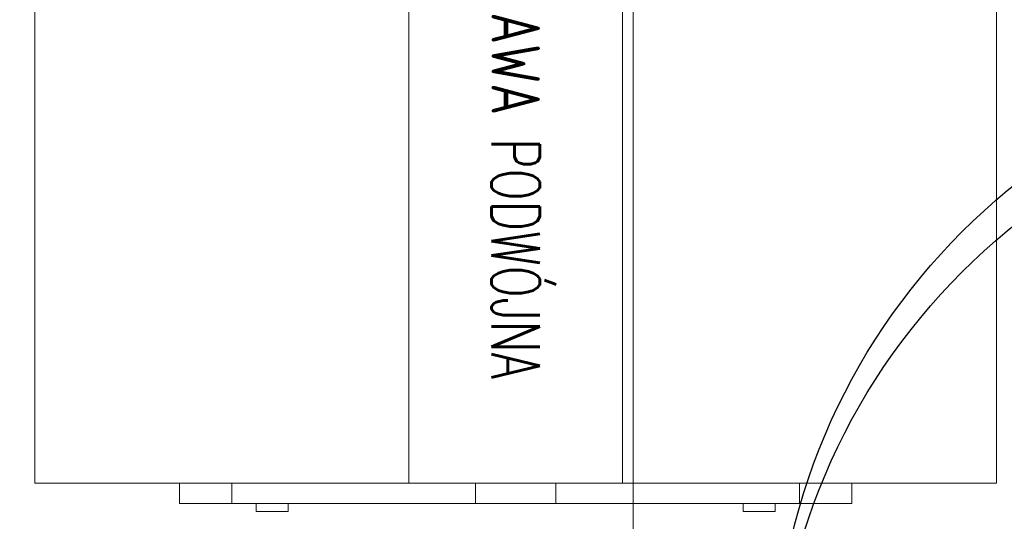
# Model space of a CAD drawing. Header units: millimetres. Extents: x 7483 to 13091, y 8111 to 13871.
# Tile 53 of 256: x 9053 to 9175, y 9256 to 9318. Entities that reach past the tile are written whole.
import ezdxf

# ---------------------------------------------------------------- set-up
doc = ezdxf.new("R2010")
doc.units = ezdxf.units.MM
doc.layers.add('a___wymiary', color=7, linetype='Continuous', lineweight=5, true_color=0x000000)
doc.layers.add('wymiary', color=7, linetype='Continuous', lineweight=5, true_color=0xb2b2b2)
doc.layers.add('konstrukcja poglądowo', color=7, linetype='Continuous', lineweight=5, true_color=0xb2b2b2, plot=False)
doc.layers.add('MEBLE PKN', color=150, linetype='Continuous', lineweight=20)
doc.styles.add('Arial', font='arial.ttf')
doc.styles.add('JACEK_07', font='simplex.shx', dxfattribs={"width": 0.7})
doc.dimstyles.new('wymiary agp1', dxfattribs={"dimtxt": 16, "dimasz": 5, "dimexe": 30, "dimexo": 60, "dimgap": 1.8, "dimtad": 1, "dimdec": 3, "dimrnd": 0.5, "dimdsep": 46, "dimtxsty": 'Arial', "dimblk": 'znacznik', "dimcen": 1.5, "dimse1": 1, "dimse2": 1, "dimclrd": 256, "dimazin": 0, "dimtfac": 1, "dimtdec": 3, "dimtmove": 1, "dimatfit": 3, "dimldrblk": 'znacznik', "dimfxl": 0, "dimlwd": -1, "dimarcsym": 0})

# ---------------------------------------------------------------- blocks, each defined once
blk = doc.blocks.new('ŁPOD')
for p, q in [((-57.5, 119.4), (62.5, 119.4)), ((62.5, 0), (62.5, 119.4)), ((65, 101.43), (62.5, 101.43)), ((65, 101.43), (65, 59.7)), ((65, 94.94), (62.5, 94.94)), ((62.5, 94.94), (65, 94.94)), ((66, 91.9), (65, 91.9)), ((66, 87.94), (66, 91.9)), ((66, 87.94), (65, 87.94)), ((65, 87.94), (66, 87.94)), ((-57.5, 72.98), (62.5, 72.98)), ((65, 64.7), (62.5, 64.7)), ((65, 17.96), (65, 59.7)), ((65, 54.7), (62.5, 54.7)), ((-57.5, 46.42), (62.5, 46.42)), ((66, 31.46), (65, 31.46)), ((65, 31.46), (66, 31.46)), ((66, 31.46), (66, 27.49)), ((66, 27.49), (65, 27.49)), ((65, 24.46), (62.5, 24.46)), ((62.5, 24.46), (65, 24.46)), ((65, 17.96), (62.5, 17.96)), ((-57.5, 0), (57.5, 0)), ((-57.5, 0), (62.5, 0))]:
    blk.add_line(p, q)
at = {"color": 7, "insert": (2.5, 59.7), "char_height": 6, "width": 120, "attachment_point": 5, "style": 'JACEK_07'}
blk.add_mtext('ŁPOD/ŁPOD2 - ŁAWA PODWÓJNA', dxfattribs=at)
blk = doc.blocks.new('*U950')
blk.add_blockref('ŁPOD', (57.5, -119.4))
blk = doc.blocks.new('znacznik')
at = {"layer": 'a___wymiary'}
for p, q in [((0, 1.394), (0, -1.394)), ((1.394, 0), (-1.394, 0))]:
    blk.add_line(p, q, dxfattribs=at)
at = {"layer": 'a___wymiary', "const_width": 0.2}
blk.add_lwpolyline([(0.876, 0.876), (-0.876, -0.876)], dxfattribs=at)
blk = doc.blocks.new('*D1303')
at = {"layer": 'Defpoints', "color": 0, "transparency": 16777216}
for p in [(8555.29, 11469.36), (10277.02, 11469.36), (8692.03, 9219.56)]:
    blk.add_point(p, dxfattribs=at)
at = {"layer": 'wymiary', "color": 253, "true_color": 0x999999, "transparency": 16777216}
blk.add_line((8555.29, 9224.56), (8555.29, 11464.36), dxfattribs=at)
at = {"layer": 'wymiary', "color": 253, "true_color": 0x999999, "transparency": 16777216, "xscale": 5, "yscale": 5, "zscale": 5}
for p, rotation in [((8555.29, 11469.36), 90), ((8555.29, 9219.56), 270)]:
    blk.add_blockref('znacznik', p, dxfattribs=dict(at, rotation=rotation))
at = {"layer": 'wymiary', "color": 18, "true_color": 0x000000, "transparency": 16777216, "insert": (8545.32, 10344.46), "char_height": 16, "attachment_point": 5, "rotation": 90, "style": 'Arial'}
blk.add_mtext('2250', dxfattribs=at)
blk = doc.blocks.new('*D1430')
at = {"layer": 'Defpoints', "color": 0, "transparency": 16777216}
for p in [(9212.77, 10092.7), (9129.18, 9234.91), (9212.77, 9234.91)]:
    blk.add_point(p, dxfattribs=at)
at = {"layer": 'wymiary', "color": 253, "true_color": 0x999999, "transparency": 16777216}
blk.add_line((9129.18, 10087.7), (9129.18, 9239.91), dxfattribs=at)
at = {"layer": 'wymiary', "color": 253, "true_color": 0x999999, "transparency": 16777216, "xscale": 5, "yscale": 5, "zscale": 5}
for p, rotation in [((9129.18, 10092.7), 90), ((9129.18, 9234.91), 270)]:
    blk.add_blockref('znacznik', p, dxfattribs=dict(at, rotation=rotation))
at = {"layer": 'wymiary', "color": 18, "true_color": 0x000000, "transparency": 16777216, "insert": (9119.21, 9663.81), "char_height": 16, "attachment_point": 5, "rotation": 90, "style": 'Arial'}
blk.add_mtext('858', dxfattribs=at)
blk = doc.blocks.new('gfgfddg')
at = {"color": 6, "lineweight": 30}
blk.add_circle((-241.564, -542.506), 15.865, dxfattribs=at)

msp = doc.modelspace()

# ---------------------------------------------------------------- block references
at = {"layer": 'konstrukcja poglądowo', "xscale": 5, "yscale": 5, "zscale": 5}
for p in [(10433.9115, 11948.2664), (10433.9115, 11943.2664)]:
    msp.add_blockref('gfgfddg', p, dxfattribs=at)
at = {"layer": 'MEBLE PKN', "rotation": 270}
msp.add_blockref('*U950', (9174.2941, 9380.6116), dxfattribs=at)

# ---------------------------------------------------------------- dimensions: what is measured, and where the dimension line sits
at = {"layer": 'wymiary'}
for base, p1, p2, picture, middle in [((8555.2864, 11469.3622), (8692.0284, 9219.5616), (10277.0226, 11469.3622), '*D1303', (8545.3172, 10344.4619)), ((9129.1832, 9234.9116), (9212.7735, 10092.7025), (9212.7735, 9234.9116), '*D1430', (9119.214, 9663.807))]:
    dim = msp.add_linear_dim(base=base, p1=p1, p2=p2, angle=90, dimstyle='wymiary agp1', override={"dimblk": 'znacznik'}, dxfattribs=at)
    dim.commit()
    dim.dimension.update_dxf_attribs({"geometry": picture, "text_midpoint": middle})

doc.saveas('drawing.dxf')
